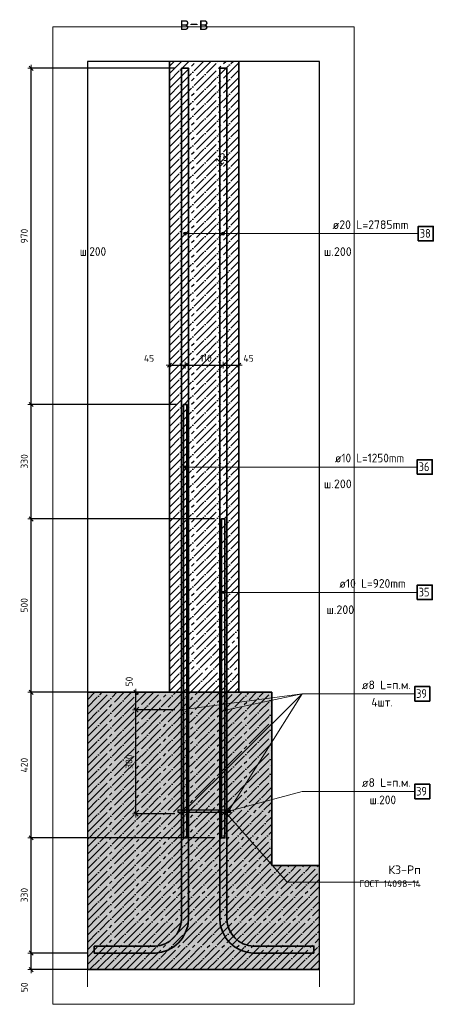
# Model space of a CAD drawing. Header units: millimetres. Extents: x -3170 to 89801, y -74170 to 82422.
# Tile 85 of 105: x 85275 to 86469, y 35640 to 38480. Entities that reach past the tile are written whole.
import ezdxf

# ---------------------------------------------------------------- set-up
doc = ezdxf.new("R2010")
doc.units = ezdxf.units.MM
doc.header["$PDMODE"] = 65
doc.linetypes.add('______11', pattern=[50, 40, -5, 0, -5])
doc.linetypes.add('______5', pattern=[110, 80, -10, 10, -10])
for name, color, linetype, lineweight in [('Standard', 7, 'Continuous', 25), ('Арм.стержн. Выпуски', 180, 'Continuous', 35), ('Арматурный каркас 01', 4, 'Continuous', 35), ('Размерная линия_ общее', 7, 'Continuous', 13), ('Размерная линия_ общее_1', 7, 'Continuous', 13)]:
    doc.layers.add(name, color=color, linetype=linetype, lineweight=lineweight)
doc.styles.add('ARIAL', font='ARIAL.TTF')
doc.styles.add('ISOCPEUR', font='ISOCPEUR')
doc.dimstyles.new('DIMSTYLE_12', dxfattribs={"dimtxt": 20, "dimasz": 20, "dimexe": 0, "dimexo": 0, "dimgap": 10, "dimtad": 2, "dimdec": 0, "dimrnd": 5, "dimzin": 12, "dimdsep": 46, "dimtxsty": 'ISOCPEUR', "dimblk1": 'ALL_ML_STRICH', "dimblk2": 'ALL_ML_STRICH', "dimsah": 1, "dimcen": 0, "dimclrd": 7, "dimclre": 256, "dimclrt": 7, "dimadec": 0, "dimazin": 0, "dimtfac": 1, "dimtdec": 0, "dimtix": 1, "dimtmove": 2, "dimatfit": 3, "dimfxl": 0, "dimtzin": 0, "dimlwd": 0, "dimlwe": -3, "dimarcsym": 0})

# ---------------------------------------------------------------- blocks, each defined once
blk = doc.blocks.new('ALL_ML_STRICH')
at = {"color": 0, "linetype": 'ByBlock', "lineweight": -2}
for p, q in [((-1, 0), (0.5, 0)), ((-0.3, -0.3), (0.3, 0.3)), ((0, -0.5), (0, 0.5))]:
    blk.add_line(p, q, dxfattribs=at)
blk = doc.blocks.new('*D471')
at = {"layer": 'DEFPOINTS', "color": 7, "linetype": 'Continuous', "lineweight": 13, "transparency": 33554687}
for p in [(85490.2, 35788.3), (85307.9, 35740.3), (85493.9, 35740.3)]:
    blk.add_point(p, dxfattribs=at)
at = {"layer": 'Размерная линия_ общее_1', "color": 253, "linetype": 'Continuous', "lineweight": -2, "true_color": 0xa0a0a0, "transparency": 33554687}
for p, q in [((85470.2, 35788.3), (85307.9, 35788.3)), ((85473.9, 35740.3), (85307.9, 35740.3))]:
    blk.add_line(p, q, dxfattribs=at)
at = {"layer": 'Размерная линия_ общее_1', "color": 7, "linetype": 'Continuous', "lineweight": -2, "transparency": 33554687}
blk.add_line((85307.9, 35740.3), (85307.9, 35788.3), dxfattribs=at)
at = {"layer": 'Размерная линия_ общее_1', "color": 7, "linetype": 'Continuous', "lineweight": 13, "transparency": 33554687, "xscale": 20, "yscale": 20, "zscale": 20}
for p, rotation in [((85307.9, 35788.3), 90), ((85307.9, 35740.3), 270)]:
    blk.add_blockref('ALL_ML_STRICH', p, dxfattribs=dict(at, rotation=rotation))
at = {"layer": 'Размерная линия_ общее_1', "color": 7, "linetype": 'Continuous', "lineweight": 13, "transparency": 33554687, "insert": (85288.1, 35689.4), "char_height": 20, "width": 40, "attachment_point": 5, "rotation": 90, "style": 'ISOCPEUR'}
blk.add_mtext('\\A1;{50}', dxfattribs=at)
blk = doc.blocks.new('*D472')
at = {"layer": 'DEFPOINTS', "color": 7, "linetype": 'Continuous', "lineweight": 13, "transparency": 33554687}
for p in [(85857.2, 36120.3), (85307.9, 35788.3), (85490.2, 35788.3)]:
    blk.add_point(p, dxfattribs=at)
at = {"layer": 'Размерная линия_ общее_1', "color": 253, "linetype": 'Continuous', "lineweight": -2, "true_color": 0xa0a0a0, "transparency": 33554687}
for p, q in [((85837.2, 36120.3), (85307.9, 36120.3)), ((85470.2, 35788.3), (85307.9, 35788.3))]:
    blk.add_line(p, q, dxfattribs=at)
at = {"layer": 'Размерная линия_ общее_1', "color": 7, "linetype": 'Continuous', "lineweight": -2, "transparency": 33554687}
blk.add_line((85307.9, 35788.3), (85307.9, 36120.3), dxfattribs=at)
at = {"layer": 'Размерная линия_ общее_1', "color": 7, "linetype": 'Continuous', "lineweight": 13, "transparency": 33554687, "xscale": 20, "yscale": 20, "zscale": 20}
for p, rotation in [((85307.9, 36120.3), 90), ((85307.9, 35788.3), 270)]:
    blk.add_blockref('ALL_ML_STRICH', p, dxfattribs=dict(at, rotation=rotation))
at = {"layer": 'Размерная линия_ общее_1', "color": 7, "linetype": 'Continuous', "lineweight": 13, "transparency": 33554687, "insert": (85287.9, 35955.3), "char_height": 20, "width": 60, "attachment_point": 5, "rotation": 90, "style": 'ISOCPEUR'}
blk.add_mtext('\\A1;{330}', dxfattribs=at)
blk = doc.blocks.new('*D473')
at = {"layer": 'DEFPOINTS', "color": 7, "linetype": 'Continuous', "lineweight": 13, "transparency": 33554687}
for p in [(85509.9, 36540.3), (85307.9, 36120.3), (85857.2, 36120.3)]:
    blk.add_point(p, dxfattribs=at)
at = {"layer": 'Размерная линия_ общее_1', "color": 253, "linetype": 'Continuous', "lineweight": -2, "true_color": 0xa0a0a0, "transparency": 33554687}
for p, q in [((85489.9, 36540.3), (85307.9, 36540.3)), ((85837.2, 36120.3), (85307.9, 36120.3))]:
    blk.add_line(p, q, dxfattribs=at)
at = {"layer": 'Размерная линия_ общее_1', "color": 7, "linetype": 'Continuous', "lineweight": -2, "transparency": 33554687}
blk.add_line((85307.9, 36120.3), (85307.9, 36540.3), dxfattribs=at)
at = {"layer": 'Размерная линия_ общее_1', "color": 7, "linetype": 'Continuous', "lineweight": 13, "transparency": 33554687, "xscale": 20, "yscale": 20, "zscale": 20}
for p, rotation in [((85307.9, 36540.3), 90), ((85307.9, 36120.3), 270)]:
    blk.add_blockref('ALL_ML_STRICH', p, dxfattribs=dict(at, rotation=rotation))
at = {"layer": 'Размерная линия_ общее_1', "color": 7, "linetype": 'Continuous', "lineweight": 13, "transparency": 33554687, "insert": (85287.9, 36330.3), "char_height": 20, "width": 60, "attachment_point": 5, "rotation": 90, "style": 'ISOCPEUR'}
blk.add_mtext('\\A1;{420}', dxfattribs=at)
blk = doc.blocks.new('*D474')
at = {"layer": 'DEFPOINTS', "color": 7, "linetype": 'Continuous', "lineweight": 13, "transparency": 33554687}
for p in [(85857.2, 37040.3), (85307.9, 36540.3), (85509.9, 36540.3)]:
    blk.add_point(p, dxfattribs=at)
at = {"layer": 'Размерная линия_ общее_1', "color": 253, "linetype": 'Continuous', "lineweight": -2, "true_color": 0xa0a0a0, "transparency": 33554687}
for p, q in [((85837.2, 37040.3), (85307.9, 37040.3)), ((85489.9, 36540.3), (85307.9, 36540.3))]:
    blk.add_line(p, q, dxfattribs=at)
at = {"layer": 'Размерная линия_ общее_1', "color": 7, "linetype": 'Continuous', "lineweight": -2, "transparency": 33554687}
blk.add_line((85307.9, 36540.3), (85307.9, 37040.3), dxfattribs=at)
at = {"layer": 'Размерная линия_ общее_1', "color": 7, "linetype": 'Continuous', "lineweight": 13, "transparency": 33554687, "xscale": 20, "yscale": 20, "zscale": 20}
for p, rotation in [((85307.9, 37040.3), 90), ((85307.9, 36540.3), 270)]:
    blk.add_blockref('ALL_ML_STRICH', p, dxfattribs=dict(at, rotation=rotation))
at = {"layer": 'Размерная линия_ общее_1', "color": 7, "linetype": 'Continuous', "lineweight": 13, "transparency": 33554687, "insert": (85287.9, 36791.3), "char_height": 20, "width": 60, "attachment_point": 5, "rotation": 90, "style": 'ISOCPEUR'}
blk.add_mtext('\\A1;{500}', dxfattribs=at)
blk = doc.blocks.new('*D475')
at = {"layer": 'DEFPOINTS', "color": 7, "linetype": 'Continuous', "lineweight": 13, "transparency": 33554687}
for p in [(85747.2, 37370.3), (85307.9, 37040.3), (85857.2, 37040.3)]:
    blk.add_point(p, dxfattribs=at)
at = {"layer": 'Размерная линия_ общее_1', "color": 253, "linetype": 'Continuous', "lineweight": -2, "true_color": 0xa0a0a0, "transparency": 33554687}
for p, q in [((85727.2, 37370.3), (85307.9, 37370.3)), ((85837.2, 37040.3), (85307.9, 37040.3))]:
    blk.add_line(p, q, dxfattribs=at)
at = {"layer": 'Размерная линия_ общее_1', "color": 7, "linetype": 'Continuous', "lineweight": -2, "transparency": 33554687}
blk.add_line((85307.9, 37040.3), (85307.9, 37370.3), dxfattribs=at)
at = {"layer": 'Размерная линия_ общее_1', "color": 7, "linetype": 'Continuous', "lineweight": 13, "transparency": 33554687, "xscale": 20, "yscale": 20, "zscale": 20}
for p, rotation in [((85307.9, 37370.3), 90), ((85307.9, 37040.3), 270)]:
    blk.add_blockref('ALL_ML_STRICH', p, dxfattribs=dict(at, rotation=rotation))
at = {"layer": 'Размерная линия_ общее_1', "color": 7, "linetype": 'Continuous', "lineweight": 13, "transparency": 33554687, "insert": (85287.9, 37206.3), "char_height": 20, "width": 60, "attachment_point": 5, "rotation": 90, "style": 'ISOCPEUR'}
blk.add_mtext('\\A1;{330}', dxfattribs=at)
blk = doc.blocks.new('*D476')
at = {"layer": 'DEFPOINTS', "color": 7, "linetype": 'Continuous', "lineweight": 13, "transparency": 33554687}
for p in [(85742.2, 38340.3), (85307.9, 37370.3), (85747.2, 37370.3)]:
    blk.add_point(p, dxfattribs=at)
at = {"layer": 'Размерная линия_ общее_1', "color": 253, "linetype": 'Continuous', "lineweight": -2, "true_color": 0xa0a0a0, "transparency": 33554687}
for p, q in [((85722.2, 38340.3), (85307.9, 38340.3)), ((85727.2, 37370.3), (85307.9, 37370.3))]:
    blk.add_line(p, q, dxfattribs=at)
at = {"layer": 'Размерная линия_ общее_1', "color": 7, "linetype": 'Continuous', "lineweight": -2, "transparency": 33554687}
blk.add_line((85307.9, 37370.3), (85307.9, 38340.3), dxfattribs=at)
at = {"layer": 'Размерная линия_ общее_1', "color": 7, "linetype": 'Continuous', "lineweight": 13, "transparency": 33554687, "xscale": 20, "yscale": 20, "zscale": 20}
for p, rotation in [((85307.9, 38340.3), 90), ((85307.9, 37370.3), 270)]:
    blk.add_blockref('ALL_ML_STRICH', p, dxfattribs=dict(at, rotation=rotation))
at = {"layer": 'Размерная линия_ общее_1', "color": 7, "linetype": 'Continuous', "lineweight": 13, "transparency": 33554687, "insert": (85287.9, 37856.3), "char_height": 20, "width": 60, "attachment_point": 5, "rotation": 90, "style": 'ISOCPEUR'}
blk.add_mtext('\\A1;{970}', dxfattribs=at)
blk = doc.blocks.new('*D477')
at = {"layer": 'DEFPOINTS', "color": 7, "linetype": 'Continuous', "lineweight": 13, "transparency": 33554687}
for p in [(85742.2, 36489.3), (85610.4, 36189.3), (85742.2, 36189.3)]:
    blk.add_point(p, dxfattribs=at)
at = {"layer": 'Размерная линия_ общее_1', "color": 253, "linetype": 'Continuous', "lineweight": -2, "true_color": 0xa0a0a0, "transparency": 33554687}
for p, q in [((85722.2, 36489.3), (85610.4, 36489.3)), ((85722.2, 36189.3), (85610.4, 36189.3))]:
    blk.add_line(p, q, dxfattribs=at)
at = {"layer": 'Размерная линия_ общее_1', "color": 7, "linetype": 'Continuous', "lineweight": -2, "transparency": 33554687}
blk.add_line((85610.4, 36189.3), (85610.4, 36489.3), dxfattribs=at)
at = {"layer": 'Размерная линия_ общее_1', "color": 7, "linetype": 'Continuous', "lineweight": 13, "transparency": 33554687, "xscale": 20, "yscale": 20, "zscale": 20}
for p, rotation in [((85610.4, 36489.3), 90), ((85610.4, 36189.3), 270)]:
    blk.add_blockref('ALL_ML_STRICH', p, dxfattribs=dict(at, rotation=rotation))
at = {"layer": 'Размерная линия_ общее_1', "color": 7, "linetype": 'Continuous', "lineweight": 13, "transparency": 33554687, "insert": (85590.4, 36340.3), "char_height": 20, "width": 60, "attachment_point": 5, "rotation": 90, "style": 'ISOCPEUR'}
blk.add_mtext('\\A1;{300}', dxfattribs=at)
blk = doc.blocks.new('*D478')
at = {"layer": 'DEFPOINTS', "color": 7, "linetype": 'Continuous', "lineweight": 13, "transparency": 33554687}
for p in [(85592.2, 36540.3), (85610.4, 36489.3), (85742.2, 36489.3)]:
    blk.add_point(p, dxfattribs=at)
at = {"layer": 'Размерная линия_ общее_1', "color": 253, "linetype": 'Continuous', "lineweight": -2, "true_color": 0xa0a0a0, "transparency": 33554687}
for p, q in [((85572.2, 36540.3), (85610.4, 36540.3)), ((85722.2, 36489.3), (85610.4, 36489.3))]:
    blk.add_line(p, q, dxfattribs=at)
at = {"layer": 'Размерная линия_ общее_1', "color": 7, "linetype": 'Continuous', "lineweight": -2, "transparency": 33554687}
blk.add_line((85610.4, 36489.3), (85610.4, 36540.3), dxfattribs=at)
at = {"layer": 'Размерная линия_ общее_1', "color": 7, "linetype": 'Continuous', "lineweight": 13, "transparency": 33554687, "xscale": 20, "yscale": 20, "zscale": 20}
for p, rotation in [((85610.4, 36540.3), 90), ((85610.4, 36489.3), 270)]:
    blk.add_blockref('ALL_ML_STRICH', p, dxfattribs=dict(at, rotation=rotation))
at = {"layer": 'Размерная линия_ общее_1', "color": 7, "linetype": 'Continuous', "lineweight": 13, "transparency": 33554687, "insert": (85590.7, 36571.3), "char_height": 20, "width": 40, "attachment_point": 5, "rotation": 90, "style": 'ISOCPEUR'}
blk.add_mtext('\\A1;{50}', dxfattribs=at)
blk = doc.blocks.new('*D480')
at = {"layer": 'DEFPOINTS', "color": 7, "linetype": 'Continuous', "lineweight": 13, "transparency": 33554687}
for p in [(85707.2, 37483.9), (85707.2, 37477.1), (85752.2, 37466.2)]:
    blk.add_point(p, dxfattribs=at)
at = {"layer": 'Размерная линия_ общее_1', "color": 253, "linetype": 'Continuous', "lineweight": -2, "true_color": 0xa0a0a0, "transparency": 33554687}
for p, q in [((85707.2, 37483.9), (85707.2, 37483.9)), ((85752.2, 37483.9), (85752.2, 37483.9))]:
    blk.add_line(p, q, dxfattribs=at)
at = {"layer": 'Размерная линия_ общее_1', "color": 7, "linetype": 'Continuous', "lineweight": -2, "transparency": 33554687}
blk.add_line((85707.2, 37483.9), (85752.2, 37483.9), dxfattribs=at)
at = {"layer": 'Размерная линия_ общее_1', "color": 7, "linetype": 'Continuous', "lineweight": 13, "transparency": 33554687, "xscale": 20, "yscale": 20, "zscale": 20, "rotation": 180}
blk.add_blockref('ALL_ML_STRICH', (85707.2, 37483.9), dxfattribs=at)
at = {"layer": 'Размерная линия_ общее_1', "color": 7, "linetype": 'Continuous', "lineweight": 13, "transparency": 33554687, "xscale": 20, "yscale": 20, "zscale": 20}
blk.add_blockref('ALL_ML_STRICH', (85752.2, 37483.9), dxfattribs=at)
at = {"layer": 'Размерная линия_ общее_1', "color": 7, "linetype": 'Continuous', "lineweight": 13, "transparency": 33554687, "insert": (85648.1, 37503.6), "char_height": 20, "width": 40, "attachment_point": 5, "style": 'ISOCPEUR'}
blk.add_mtext('\\A1;{45}', dxfattribs=at)
blk = doc.blocks.new('*D481')
at = {"layer": 'DEFPOINTS', "color": 7, "linetype": 'Continuous', "lineweight": 13, "transparency": 33554687}
for p in [(85752.2, 37483.9), (85752.2, 37466.2), (85862.2, 37467.6)]:
    blk.add_point(p, dxfattribs=at)
at = {"layer": 'Размерная линия_ общее_1', "color": 253, "linetype": 'Continuous', "lineweight": -2, "true_color": 0xa0a0a0, "transparency": 33554687}
for p, q in [((85752.2, 37483.9), (85752.2, 37483.9)), ((85862.2, 37483.9), (85862.2, 37483.9))]:
    blk.add_line(p, q, dxfattribs=at)
at = {"layer": 'Размерная линия_ общее_1', "color": 7, "linetype": 'Continuous', "lineweight": -2, "transparency": 33554687}
blk.add_line((85752.2, 37483.9), (85862.2, 37483.9), dxfattribs=at)
at = {"layer": 'Размерная линия_ общее_1', "color": 7, "linetype": 'Continuous', "lineweight": 13, "transparency": 33554687, "xscale": 20, "yscale": 20, "zscale": 20, "rotation": 180}
blk.add_blockref('ALL_ML_STRICH', (85752.2, 37483.9), dxfattribs=at)
at = {"layer": 'Размерная линия_ общее_1', "color": 7, "linetype": 'Continuous', "lineweight": 13, "transparency": 33554687, "xscale": 20, "yscale": 20, "zscale": 20}
blk.add_blockref('ALL_ML_STRICH', (85862.2, 37483.9), dxfattribs=at)
at = {"layer": 'Размерная линия_ общее_1', "color": 7, "linetype": 'Continuous', "lineweight": 13, "transparency": 33554687, "insert": (85812.2, 37503.9), "char_height": 20, "width": 60, "attachment_point": 5, "style": 'ISOCPEUR'}
blk.add_mtext('\\A1;{110}', dxfattribs=at)
blk = doc.blocks.new('*D482')
at = {"layer": 'DEFPOINTS', "color": 7, "linetype": 'Continuous', "lineweight": 13, "transparency": 33554687}
for p in [(85862.2, 37483.9), (85862.2, 37467.6), (85907.2, 37475.7)]:
    blk.add_point(p, dxfattribs=at)
at = {"layer": 'Размерная линия_ общее_1', "color": 253, "linetype": 'Continuous', "lineweight": -2, "true_color": 0xa0a0a0, "transparency": 33554687}
for p, q in [((85862.2, 37483.9), (85862.2, 37483.9)), ((85907.2, 37483.9), (85907.2, 37483.9))]:
    blk.add_line(p, q, dxfattribs=at)
at = {"layer": 'Размерная линия_ общее_1', "color": 7, "linetype": 'Continuous', "lineweight": -2, "transparency": 33554687}
blk.add_line((85862.2, 37483.9), (85907.2, 37483.9), dxfattribs=at)
at = {"layer": 'Размерная линия_ общее_1', "color": 7, "linetype": 'Continuous', "lineweight": 13, "transparency": 33554687, "xscale": 20, "yscale": 20, "zscale": 20, "rotation": 180}
blk.add_blockref('ALL_ML_STRICH', (85862.2, 37483.9), dxfattribs=at)
at = {"layer": 'Размерная линия_ общее_1', "color": 7, "linetype": 'Continuous', "lineweight": 13, "transparency": 33554687, "xscale": 20, "yscale": 20, "zscale": 20}
blk.add_blockref('ALL_ML_STRICH', (85907.2, 37483.9), dxfattribs=at)
at = {"layer": 'Размерная линия_ общее_1', "color": 7, "linetype": 'Continuous', "lineweight": 13, "transparency": 33554687, "insert": (85935.1, 37503.6), "char_height": 20, "width": 40, "attachment_point": 5, "style": 'ISOCPEUR'}
blk.add_mtext('\\A1;{45}', dxfattribs=at)
blk = doc.blocks.new('ЭЛЕМЕНТ_УЗОРА_13')
at = {"layer": 'Арматурный каркас 01', "linetype": 'Continuous', "lineweight": 13, "transparency": 33554687}
for points in [[(85877.5, 36194.5), (85876.1, 36199.4), (85875.4, 36198.1)], [(85877.5, 36194.5), (85875.4, 36198.1), (85876.1, 36195.2)], [(85876.1, 36195.2), (85875.4, 36198.1), (85875.4, 36196.6)], [(85879, 36194.4), (85877.5, 36200.2), (85876.1, 36199.4)], [(85879, 36194.4), (85876.1, 36199.4), (85877.5, 36194.5)], [(85880.4, 36195.2), (85879, 36200.2), (85877.5, 36200.2)], [(85880.4, 36195.2), (85877.5, 36200.2), (85879, 36194.4)], [(85881.1, 36196.6), (85880.4, 36199.5), (85879, 36200.2)], [(85881.1, 36196.6), (85879, 36200.2), (85880.4, 36195.2)], [(85880.4, 36199.5), (85881.1, 36196.6), (85881.1, 36198.1)]]:
    blk.add_hatch(color=7, dxfattribs=at).paths.add_polyline_path(points)
at = {"layer": 'Арматурный каркас 01', "color": 7, "linetype": 'Continuous', "lineweight": 13, "transparency": 33554687}
for p, q in [((86089.8, 36254.2), (85878.2, 36197.3)), ((85875.4, 36196.6), (85875.4, 36196.6)), ((85877.5, 36200.2), (85877.5, 36200.2)), ((85879, 36194.4), (85879, 36194.4)), ((85881.1, 36198.1), (85881.1, 36198.1))]:
    blk.add_line(p, q, dxfattribs=at)
blk.add_circle((85878.2, 36197.3), 3, dxfattribs=at)
blk = doc.blocks.new('ЭЛЕМЕНТ_УЗОРА_14')
at = {"layer": 'Арм.стержн. Выпуски', "linetype": 'Continuous', "lineweight": 13, "transparency": 33554687}
for points in [[(85748.4, 37861.1), (85748.4, 37865.6), (85747.7, 37863.4)], [(85750, 37859.5), (85750, 37867.2), (85748.4, 37865.6)], [(85750, 37859.5), (85748.4, 37865.6), (85748.4, 37861.1)], [(85752.2, 37858.9), (85752.2, 37867.9), (85750, 37867.2)], [(85752.2, 37858.9), (85750, 37867.2), (85750, 37859.5)], [(85754.5, 37859.5), (85754.5, 37867.2), (85752.2, 37867.9)], [(85754.5, 37859.5), (85752.2, 37867.9), (85752.2, 37858.9)], [(85756.1, 37861.1), (85756.1, 37865.6), (85754.5, 37867.2)], [(85756.1, 37861.1), (85754.5, 37867.2), (85754.5, 37859.5)], [(85756.1, 37865.6), (85756.1, 37861.1), (85756.7, 37863.4)]]:
    blk.add_hatch(color=7, dxfattribs=at).paths.add_polyline_path(points)
at = {"layer": 'Арм.стержн. Выпуски', "color": 7, "linetype": 'Continuous', "lineweight": 13, "transparency": 33554687}
for p, q in [((85747.7, 37863.4), (85747.7, 37863.4)), ((85752.2, 37867.9), (85752.2, 37867.9)), ((85910.2, 37863.4), (85752.2, 37863.4)), ((85752.2, 37858.9), (85752.2, 37858.9)), ((85756.7, 37863.4), (85756.7, 37863.4))]:
    blk.add_line(p, q, dxfattribs=at)
blk.add_circle((85752.2, 37863.4), 4.5, dxfattribs=at)

msp = doc.modelspace()

# ---------------------------------------------------------------- hatches: boundary and pattern name
at = {"layer": 'Арм.стержн. Выпуски', "linetype": 'Continuous', "lineweight": 13, "transparency": 33554687}
for points in [[(85858.4, 37861.1), (85858.4, 37865.6), (85857.7, 37863.4)], [(85860, 37859.5), (85860, 37867.2), (85858.4, 37865.6)], [(85860, 37859.5), (85858.4, 37865.6), (85858.4, 37861.1)], [(85862.2, 37858.9), (85862.2, 37867.9), (85860, 37867.2)], [(85862.2, 37858.9), (85860, 37867.2), (85860, 37859.5)], [(85864.5, 37859.5), (85864.5, 37867.2), (85862.2, 37867.9)], [(85864.5, 37859.5), (85862.2, 37867.9), (85862.2, 37858.9)], [(85866.1, 37861.1), (85866.1, 37865.6), (85864.5, 37867.2)], [(85866.1, 37861.1), (85864.5, 37867.2), (85864.5, 37859.5)], [(85866.1, 37865.6), (85866.1, 37861.1), (85866.7, 37863.4)], [(85749, 37188.4), (85749, 37192.1), (85748.5, 37190.2)], [(85750.4, 37187), (85750.4, 37193.5), (85749, 37192.1)], [(85750.4, 37187), (85749, 37192.1), (85749, 37188.4)], [(85752.2, 37186.5), (85752.2, 37194), (85750.4, 37193.5)], [(85752.2, 37186.5), (85750.4, 37193.5), (85750.4, 37187)], [(85754.1, 37187), (85754.1, 37193.5), (85752.2, 37194)], [(85754.1, 37187), (85752.2, 37194), (85752.2, 37186.5)], [(85755.5, 37188.4), (85755.5, 37192.1), (85754.1, 37193.5)], [(85755.5, 37188.4), (85754.1, 37193.5), (85754.1, 37187)], [(85755.5, 37192.1), (85755.5, 37188.4), (85756, 37190.2)], [(85859, 36826.7), (85859, 36830.4), (85858.5, 36828.6)], [(85860.4, 36825.3), (85860.4, 36831.8), (85859, 36830.4)], [(85860.4, 36825.3), (85859, 36830.4), (85859, 36826.7)], [(85862.2, 36824.8), (85862.2, 36832.3), (85860.4, 36831.8)], [(85862.2, 36824.8), (85860.4, 36831.8), (85860.4, 36825.3)], [(85864.1, 36825.3), (85864.1, 36831.8), (85862.2, 36832.3)], [(85864.1, 36825.3), (85862.2, 36832.3), (85862.2, 36824.8)], [(85865.5, 36826.7), (85865.5, 36830.4), (85864.1, 36831.8)], [(85865.5, 36826.7), (85864.1, 36831.8), (85864.1, 36825.3)], [(85865.5, 36830.4), (85865.5, 36826.7), (85866, 36828.6)]]:
    msp.add_hatch(color=7, dxfattribs=at).paths.add_polyline_path(points)
at = {"layer": 'Арматурный каркас 01', "linetype": 'Continuous', "lineweight": 50, "transparency": 33554687}
for points in [[(85746.2, 36489.3), (85745.9, 36490.9), (85745.1, 36492.2), (85743.8, 36493), (85742.2, 36493.3), (85740.7, 36493), (85739.4, 36492.2), (85738.6, 36490.9), (85738.2, 36489.3), (85738.6, 36487.8), (85739.4, 36486.5), (85740.7, 36485.6), (85742.2, 36485.3), (85743.8, 36485.6), (85745.1, 36486.5), (85745.9, 36487.8)], [(85876.2, 36489.3), (85875.9, 36490.9), (85875.1, 36492.2), (85873.8, 36493), (85872.2, 36493.3), (85870.7, 36493), (85869.4, 36492.2), (85868.6, 36490.9), (85868.2, 36489.3), (85868.6, 36487.8), (85869.4, 36486.5), (85870.7, 36485.6), (85872.2, 36485.3), (85873.8, 36485.6), (85875.1, 36486.5), (85875.9, 36487.8)], [(85746.2, 36189.3), (85745.9, 36190.9), (85745.1, 36192.2), (85743.8, 36193), (85742.2, 36193.3), (85740.7, 36193), (85739.4, 36192.2), (85738.6, 36190.9), (85738.2, 36189.3), (85738.6, 36187.8), (85739.4, 36186.5), (85740.7, 36185.6), (85742.2, 36185.3), (85743.8, 36185.6), (85745.1, 36186.5), (85745.9, 36187.8)], [(85876.2, 36189.3), (85875.9, 36190.9), (85875.1, 36192.2), (85873.8, 36193), (85872.2, 36193.3), (85870.7, 36193), (85869.4, 36192.2), (85868.6, 36190.9), (85868.2, 36189.3), (85868.6, 36187.8), (85869.4, 36186.5), (85870.7, 36185.6), (85872.2, 36185.3), (85873.8, 36185.6), (85875.1, 36186.5), (85875.9, 36187.8)]]:
    msp.add_hatch(color=40, dxfattribs=at).paths.add_polyline_path(points)
at = {"layer": 'Размерная линия_ общее', "linetype": 'Continuous', "lineweight": -3, "transparency": 33554687}
msp.add_hatch(color=9, dxfattribs=at).paths.add_polyline_path([(86002.2, 36040.3), (86002.2, 36540.3), (85470.4, 36540.3), (85470.4, 35740.3), (86140.4, 35740.3), (86140.4, 36040.3)])

# ---------------------------------------------------------------- linework, layer by layer
at = {"color": 7, "linetype": 'Continuous', "lineweight": 13, "transparency": 33554687}
msp.add_line((85657.2, 38360.3), (85957.2, 38360.3), dxfattribs=at)
at = {"color": 7, "linetype": '______11', "lineweight": -3, "transparency": 33554687}
for p, q in [((85707.2, 38177.1), (85890.5, 38360.3)), ((85707.2, 38219.5), (85848.1, 38360.3)), ((85707.2, 38262), (85805.6, 38360.3)), ((85707.2, 38304.4), (85763.2, 38360.3)), ((85707.2, 38346.8), (85720.8, 38360.3)), ((85707.2, 38134.7), (85907.2, 38334.7)), ((85707.2, 38092.2), (85907.2, 38292.2)), ((85707.2, 38049.8), (85907.2, 38249.8)), ((85707.2, 38007.4), (85907.2, 38207.4)), ((85707.2, 37965), (85907.2, 38165)), ((85707.2, 37922.5), (85907.2, 38122.5)), ((85707.2, 37880.1), (85907.2, 38080.1)), ((85707.2, 37837.7), (85907.2, 38037.7)), ((85707.2, 37795.3), (85907.2, 37995.3)), ((85707.2, 37752.8), (85907.2, 37952.8)), ((85707.2, 37710.4), (85907.2, 37910.4)), ((85707.2, 37668), (85907.2, 37868)), ((85707.2, 37625.6), (85907.2, 37825.6)), ((85707.2, 37583.1), (85907.2, 37783.1)), ((85707.2, 37540.7), (85907.2, 37740.7)), ((85707.2, 37498.3), (85907.2, 37698.3)), ((85707.2, 37455.9), (85907.2, 37655.9)), ((85707.2, 37413.4), (85907.2, 37613.4)), ((85707.2, 37371), (85907.2, 37571)), ((85707.2, 37328.6), (85907.2, 37528.6)), ((85707.2, 37286.1), (85907.2, 37486.1)), ((85707.2, 37243.7), (85907.2, 37443.7)), ((85707.2, 37201.3), (85907.2, 37401.3)), ((85707.2, 37158.9), (85907.2, 37358.9)), ((85707.2, 37116.4), (85907.2, 37316.4)), ((85707.2, 37074), (85907.2, 37274)), ((85707.2, 37031.6), (85907.2, 37231.6)), ((85707.2, 36989.2), (85907.2, 37189.2)), ((85707.2, 36946.7), (85907.2, 37146.7)), ((85707.2, 36904.3), (85907.2, 37104.3)), ((85707.2, 36861.9), (85907.2, 37061.9)), ((85707.2, 36819.5), (85907.2, 37019.5)), ((85707.2, 36777), (85907.2, 36977)), ((85707.2, 36734.6), (85907.2, 36934.6)), ((85707.2, 36692.2), (85907.2, 36892.2)), ((85707.2, 36649.7), (85907.2, 36849.7)), ((85707.2, 36607.3), (85907.2, 36807.3)), ((85707.2, 36564.9), (85907.2, 36764.9)), ((85725.1, 36540.3), (85907.2, 36722.5)), ((85767.5, 36540.3), (85907.2, 36680)), ((85810, 36540.3), (85907.2, 36637.6)), ((85852.4, 36540.3), (85907.2, 36595.2)), ((85894.8, 36540.3), (85907.2, 36552.8))]:
    msp.add_line(p, q, dxfattribs=at)
at = {"color": 7, "linetype": '______5', "lineweight": -3, "transparency": 33554687}
for p, q in [((85707.2, 38198.3), (85869.3, 38360.3)), ((85707.2, 38240.7), (85826.9, 38360.3)), ((85707.2, 38283.2), (85784.4, 38360.3)), ((85707.2, 38325.6), (85742, 38360.3)), ((85707.2, 38155.9), (85907.2, 38355.9)), ((85707.2, 38113.5), (85907.2, 38313.5)), ((85707.2, 38071), (85907.2, 38271)), ((85707.2, 38028.6), (85907.2, 38228.6)), ((85707.2, 37986.2), (85907.2, 38186.2)), ((85707.2, 37943.8), (85907.2, 38143.8)), ((85707.2, 37901.3), (85907.2, 38101.3)), ((85707.2, 37858.9), (85907.2, 38058.9)), ((85707.2, 37816.5), (85907.2, 38016.5)), ((85707.2, 37774), (85907.2, 37974)), ((85707.2, 37731.6), (85907.2, 37931.6)), ((85707.2, 37689.2), (85907.2, 37889.2)), ((85707.2, 37646.8), (85907.2, 37846.8)), ((85707.2, 37604.3), (85907.2, 37804.3)), ((85707.2, 37561.9), (85907.2, 37761.9)), ((85707.2, 37519.5), (85907.2, 37719.5)), ((85707.2, 37477.1), (85907.2, 37677.1)), ((85707.2, 37434.6), (85907.2, 37634.6)), ((85707.2, 37392.2), (85907.2, 37592.2)), ((85707.2, 37349.8), (85907.2, 37549.8)), ((85707.2, 37307.4), (85907.2, 37507.4)), ((85707.2, 37264.9), (85907.2, 37464.9)), ((85707.2, 37222.5), (85907.2, 37422.5)), ((85707.2, 37180.1), (85907.2, 37380.1)), ((85707.2, 37137.7), (85907.2, 37337.7)), ((85707.2, 37095.2), (85907.2, 37295.2)), ((85707.2, 37052.8), (85907.2, 37252.8)), ((85707.2, 37010.4), (85907.2, 37210.4)), ((85707.2, 36967.9), (85907.2, 37167.9)), ((85707.2, 36925.5), (85907.2, 37125.5)), ((85707.2, 36883.1), (85907.2, 37083.1)), ((85707.2, 36840.7), (85907.2, 37040.7)), ((85707.2, 36798.2), (85907.2, 36998.2)), ((85707.2, 36755.8), (85907.2, 36955.8)), ((85707.2, 36713.4), (85907.2, 36913.4)), ((85707.2, 36671), (85907.2, 36871)), ((85707.2, 36628.5), (85907.2, 36828.5)), ((85707.2, 36586.1), (85907.2, 36786.1)), ((85707.2, 36543.7), (85907.2, 36743.7)), ((85746.3, 36540.3), (85907.2, 36701.3)), ((85788.8, 36540.3), (85907.2, 36658.8)), ((85831.2, 36540.3), (85907.2, 36616.4)), ((85873.6, 36540.3), (85907.2, 36574))]:
    msp.add_line(p, q, dxfattribs=at)
at = {"color": 7, "linetype": 'Continuous', "lineweight": 35, "transparency": 33554687}
for p, q in [((85707.2, 38360.3), (85707.2, 36540.3)), ((85907.2, 36540.3), (85907.2, 38360.3)), ((85707.2, 36540.3), (85907.2, 36540.3))]:
    msp.add_line(p, q, dxfattribs=at)
at = {"layer": 'Standard', "color": 52, "linetype": 'Continuous', "lineweight": -3, "transparency": 33554687}
for p, q in [((85470.4, 38360.3), (85470.4, 35740.3)), ((86140.4, 38360.3), (85470.4, 38360.3)), ((85470.4, 38360.3), (85470.4, 35740.3)), ((86140.4, 38360.3), (85470.4, 38360.3)), ((86140.4, 35740.3), (86140.4, 38360.3)), ((86140.4, 35740.3), (86140.4, 38360.3)), ((85470.4, 35740.3), (86140.4, 35740.3)), ((85470.4, 35740.3), (86140.4, 35740.3))]:
    msp.add_line(p, q, dxfattribs=at)
at = {"layer": 'Standard', "color": 7, "linetype": 'Continuous', "lineweight": 13, "transparency": 33554687}
for points in [[(85370.4, 35640.3), (86240.4, 35640.3), (86240.4, 38460.3), (85370.4, 38460.3), (85370.4, 35640.3)], [(85872.2, 36189.3), (86046.3, 35992.6), (86426.3, 35992.6)]]:
    msp.add_lwpolyline(points, dxfattribs=at)
at = {"layer": 'Арм.стержн. Выпуски', "color": 7, "linetype": 'Continuous', "lineweight": 13, "transparency": 33554687}
for p, q in [((85857.7, 37863.4), (85857.7, 37863.4)), ((85862.2, 37867.9), (85862.2, 37867.9)), ((85910.2, 37863.4), (85862.2, 37863.4)), ((85862.2, 37858.9), (85862.2, 37858.9)), ((85866.7, 37863.4), (85866.7, 37863.4)), ((85910.2, 37863.4), (86425.2, 37863.4)), ((85748.5, 37190.2), (85748.5, 37190.2)), ((85752.2, 37194), (85752.2, 37194)), ((85927.2, 37190.2), (85752.2, 37190.2)), ((85752.2, 37186.5), (85752.2, 37186.5)), ((85756, 37190.2), (85756, 37190.2)), ((85927.2, 37190.2), (86422.2, 37190.2)), ((85858.5, 36828.6), (85858.5, 36828.6)), ((85862.2, 36832.3), (85862.2, 36832.3)), ((85952.2, 36828.6), (85862.2, 36828.6)), ((85862.2, 36824.8), (85862.2, 36824.8)), ((85866, 36828.6), (85866, 36828.6)), ((85952.2, 36828.6), (86422.2, 36828.6))]:
    msp.add_line(p, q, dxfattribs=at)
at = {"layer": 'Арм.стержн. Выпуски', "color": 33, "linetype": 'Continuous', "lineweight": 35, "true_color": 0xf0a546, "transparency": 33554687}
for points in [[(85490.2, 35808.3), (85665.5, 35808.3), (85679.8, 35810.3), (85694.4, 35815.2), (85707.9, 35822.7), (85718.8, 35831.8), (85727.9, 35842.7), (85735.4, 35856.1), (85740.3, 35870.8), (85742.2, 35885.1), (85742.2, 38340.3), (85762.2, 38340.3), (85762.2, 35883.7), (85759.8, 35866.2), (85753.8, 35848.1), (85744.5, 35831.3), (85733, 35817.6), (85719.2, 35806.1), (85702.5, 35796.8), (85684.4, 35790.8), (85666.9, 35788.3), (85490.2, 35788.3), (85490.2, 35808.3)], [(86124.2, 35788.3), (85947.6, 35788.3), (85930.1, 35790.8), (85912, 35796.8), (85895.2, 35806.1), (85881.5, 35817.6), (85870, 35831.3), (85860.7, 35848.1), (85854.7, 35866.2), (85852.2, 35883.7), (85852.2, 38340.3), (85872.2, 38340.3), (85872.2, 35885.1), (85874.2, 35870.8), (85879.1, 35856.1), (85886.6, 35842.7), (85895.7, 35831.8), (85906.6, 35822.7), (85920.1, 35815.2), (85934.7, 35810.3), (85949, 35808.3), (86124.2, 35808.3), (86124.2, 35788.3)]]:
    msp.add_lwpolyline(points, dxfattribs=at)
at = {"layer": 'Арм.стержн. Выпуски', "color": 7, "linetype": 'Continuous', "lineweight": 35, "transparency": 33554687}
for points in [[(86425.2, 37842.5), (86468.6, 37842.5), (86468.6, 37884.2), (86425.2, 37884.2), (86425.2, 37842.5)], [(86422.2, 37169.4), (86465.5, 37169.4), (86465.5, 37211.1), (86422.2, 37211.1), (86422.2, 37169.4)], [(86422.2, 36807.7), (86465.5, 36807.7), (86465.5, 36849.4), (86422.2, 36849.4), (86422.2, 36807.7)]]:
    msp.add_lwpolyline(points, dxfattribs=at)
at = {"layer": 'Арм.стержн. Выпуски', "color": 4, "linetype": 'Continuous', "lineweight": 35, "transparency": 33554687}
for points in [[(85747.2, 36120.3), (85747.2, 37370.3), (85757.2, 37370.3), (85757.2, 36120.3), (85747.2, 36120.3)], [(85857.2, 36120.3), (85857.2, 37040.3), (85867.2, 37040.3), (85867.2, 36120.3), (85857.2, 36120.3)]]:
    msp.add_lwpolyline(points, dxfattribs=at)
at = {"layer": 'Арм.стержн. Выпуски', "color": 7, "linetype": 'Continuous', "lineweight": 13, "transparency": 33554687}
for centre, radius in [((85862.2, 37863.4), 4.5), ((85752.2, 37190.2), 3.75), ((85862.2, 36828.6), 3.75)]:
    msp.add_circle(centre, radius, dxfattribs=at)
at = {"layer": 'Арматурный каркас 01', "color": 7, "linetype": 'Continuous', "lineweight": 13, "transparency": 33554687}
for p, q in [((86089.8, 36535.9), (85742.2, 36489.3)), ((86089.8, 36535.9), (85742.2, 36189.3)), ((86089.8, 36535.9), (85872.2, 36489.3)), ((86089.8, 36535.9), (85872.2, 36189.3)), ((86089.8, 36535.9), (86414.8, 36535.9)), ((86089.8, 36254.2), (86414.8, 36254.2))]:
    msp.add_line(p, q, dxfattribs=at)
at = {"layer": 'Арматурный каркас 01', "color": 7, "linetype": 'Continuous', "lineweight": 35, "transparency": 33554687}
for points in [[(86414.8, 36515), (86458.1, 36515), (86458.1, 36556.7), (86414.8, 36556.7), (86414.8, 36515)], [(86414.8, 36233.4), (86458.1, 36233.4), (86458.1, 36275), (86414.8, 36275), (86414.8, 36233.4)]]:
    msp.add_lwpolyline(points, dxfattribs=at)
at = {"layer": 'Арматурный каркас 01', "color": 40, "linetype": 'Continuous', "lineweight": 25, "transparency": 33554687}
msp.add_lwpolyline([(85882.2, 36193.3), (85732.2, 36193.3), (85732.2, 36201.3), (85882.2, 36201.3), (85882.2, 36193.3)], dxfattribs=at)
at = {"layer": 'Размерная линия_ общее', "color": 7, "linetype": 'Continuous', "lineweight": 13, "transparency": 33554687}
for p, q in [((85470.4, 35690.3), (85470.4, 36590.3)), ((86140.4, 36090.3), (86140.4, 35690.3))]:
    msp.add_line(p, q, dxfattribs=at)
at = {"layer": 'Размерная линия_ общее', "color": 7, "linetype": '______11', "lineweight": -3, "transparency": 33554687}
for p, q in [((85470.4, 36031), (85979.7, 36540.3)), ((85470.4, 36073.4), (85937.3, 36540.3)), ((85470.4, 36115.9), (85894.8, 36540.3)), ((85470.4, 36158.3), (85852.4, 36540.3)), ((85470.4, 36200.7), (85810, 36540.3)), ((85470.4, 36243.1), (85767.5, 36540.3)), ((85470.4, 36285.6), (85725.1, 36540.3)), ((85470.4, 36328), (85682.7, 36540.3)), ((85470.4, 36370.4), (85640.3, 36540.3)), ((85470.4, 36412.9), (85597.8, 36540.3)), ((85470.4, 36455.3), (85555.4, 36540.3)), ((85470.4, 36497.7), (85513, 36540.3)), ((85470.4, 36540.1), (85470.6, 36540.3)), ((85470.4, 35988.6), (86002.2, 36520.5)), ((85470.4, 35946.2), (86002.2, 36478.1)), ((85470.4, 35903.7), (86002.2, 36435.6)), ((85470.4, 35861.3), (86002.2, 36393.2)), ((85470.4, 35818.9), (86002.2, 36350.8)), ((85470.4, 35776.5), (86002.2, 36308.4)), ((85476.7, 35740.3), (86002.2, 36265.9)), ((85519.1, 35740.3), (86002.2, 36223.5)), ((85561.5, 35740.3), (86002.2, 36181.1)), ((85603.9, 35740.3), (86002.2, 36138.6)), ((85646.4, 35740.3), (86002.2, 36096.2)), ((85688.8, 35740.3), (86002.2, 36053.8)), ((85731.2, 35740.3), (86031.2, 36040.3)), ((85773.7, 35740.3), (86073.7, 36040.3)), ((85816.1, 35740.3), (86116.1, 36040.3)), ((85858.5, 35740.3), (86140.4, 36022.2)), ((85900.9, 35740.3), (86140.4, 35979.8)), ((85943.4, 35740.3), (86140.4, 35937.3)), ((85985.8, 35740.3), (86140.4, 35894.9)), ((86028.2, 35740.3), (86140.4, 35852.5)), ((86070.6, 35740.3), (86140.4, 35810.1)), ((86113.1, 35740.3), (86140.4, 35767.6))]:
    msp.add_line(p, q, dxfattribs=at)
at = {"layer": 'Размерная линия_ общее', "color": 7, "linetype": '______5', "lineweight": -3, "transparency": 33554687}
for p, q in [((85470.4, 36009.8), (86000.9, 36540.3)), ((85470.4, 36052.2), (85958.5, 36540.3)), ((85470.4, 36094.7), (85916, 36540.3)), ((85470.4, 36137.1), (85873.6, 36540.3)), ((85470.4, 36179.5), (85831.2, 36540.3)), ((85470.4, 36221.9), (85788.8, 36540.3)), ((85470.4, 36264.4), (85746.3, 36540.3)), ((85470.4, 36306.8), (85703.9, 36540.3)), ((85470.4, 36349.2), (85661.5, 36540.3)), ((85470.4, 36391.6), (85619.1, 36540.3)), ((85470.4, 36434.1), (85576.6, 36540.3)), ((85470.4, 36476.5), (85534.2, 36540.3)), ((85470.4, 36518.9), (85491.8, 36540.3)), ((85470.4, 35967.4), (86002.2, 36499.3)), ((85470.4, 35924.9), (86002.2, 36456.8)), ((85470.4, 35882.5), (86002.2, 36414.4)), ((85470.4, 35840.1), (86002.2, 36372)), ((85470.4, 35797.7), (86002.2, 36329.6)), ((85470.4, 35755.2), (86002.2, 36287.1)), ((85497.9, 35740.3), (86002.2, 36244.7)), ((85540.3, 35740.3), (86002.2, 36202.3)), ((85582.7, 35740.3), (86002.2, 36159.9)), ((85625.2, 35740.3), (86002.2, 36117.4)), ((85667.6, 35740.3), (86002.2, 36075)), ((85710, 35740.3), (86010, 36040.3)), ((85752.4, 35740.3), (86052.4, 36040.3)), ((85794.9, 35740.3), (86094.9, 36040.3)), ((85837.3, 35740.3), (86137.3, 36040.3)), ((85879.7, 35740.3), (86140.4, 36001)), ((85922.1, 35740.3), (86140.4, 35958.6)), ((85964.6, 35740.3), (86140.4, 35916.1)), ((86007, 35740.3), (86140.4, 35873.7)), ((86049.4, 35740.3), (86140.4, 35831.3)), ((86091.8, 35740.3), (86140.4, 35788.8)), ((86134.3, 35740.3), (86140.4, 35746.4))]:
    msp.add_line(p, q, dxfattribs=at)
at = {"layer": 'Размерная линия_ общее', "color": 7, "linetype": 'Continuous', "lineweight": 35, "transparency": 33554687}
for p, q in [((85707.2, 36540.3), (85470.4, 36540.3)), ((85907.2, 36540.3), (85707.2, 36540.3)), ((86002.2, 36540.3), (85907.2, 36540.3)), ((86002.2, 36040.3), (86002.2, 36540.3)), ((86140.4, 36040.3), (86002.2, 36040.3)), ((85470.4, 35740.3), (86140.4, 35740.3))]:
    msp.add_line(p, q, dxfattribs=at)

# ---------------------------------------------------------------- block references
at = {"layer": 'Арм.стержн. Выпуски', "color": 7, "linetype": 'Continuous', "lineweight": 13, "transparency": 33554687}
msp.add_blockref('ЭЛЕМЕНТ_УЗОРА_14', (0, 0), dxfattribs=at)
at = {"layer": 'Арматурный каркас 01', "color": 7, "linetype": 'Continuous', "lineweight": 13, "transparency": 33554687}
msp.add_blockref('ЭЛЕМЕНТ_УЗОРА_13', (0, 0), dxfattribs=at)

# ---------------------------------------------------------------- texts
at = {"layer": 'Standard', "color": 7, "linetype": 'Continuous', "lineweight": 13, "transparency": 33554687, "insert": (85736.2, 38470.8), "char_height": 40, "width": 102.261, "attachment_point": 4, "style": 'ISOCPEUR'}
msp.add_mtext('\\A1;{\\fISOCPEUR|i0|b0;\\H40.000000;\\W1.000000;\\C7;в-в}\\P', dxfattribs=at)
at = {"layer": 'Standard', "color": 7, "linetype": 'Continuous', "lineweight": 13, "transparency": 33554687, "insert": (85857.5, 38077.5), "char_height": 25, "width": 51.079, "attachment_point": 5, "rotation": 45, "style": 'ARIAL'}
msp.add_mtext('\\W0.95;13', dxfattribs=at)
at = {"layer": 'Standard', "color": 7, "linetype": 'Continuous', "lineweight": 25, "transparency": 33554687, "char_height": 25, "width": 94.286, "attachment_point": 6, "style": 'ISOCPEUR'}
for insert in [(86233.1, 37811.5), (86233.1, 37141.5), (86240.2, 36778.6)]:
    msp.add_mtext('\\A1;{\\fISOCPEUR|i0|b0;\\H25.000000;\\W1.000000;\\C7;ш.200}\\P', dxfattribs=dict(at, insert=insert))
at = {"layer": 'Standard', "color": 7, "linetype": 'Continuous', "lineweight": 13, "transparency": 33554687, "insert": (86432.4, 36040.9), "char_height": 25, "width": 222.314, "attachment_point": 3, "line_spacing_factor": 1.024096, "style": 'ARIAL'}
msp.add_mtext('\\A1;{\\fISOCPEUR|i0|b0;\\H25.000000;\\W1.000000;\\C7;К3-Рп}\\P{\\fISOCPEUR|i0|b0;\\H20.000000;\\W1.000000;\\C7;ГОСТ 14098-14}\\P', dxfattribs=at)
at = {"layer": 'Арм.стержн. Выпуски', "color": 7, "linetype": 'Continuous', "lineweight": 25, "transparency": 33554687, "char_height": 25, "attachment_point": 7, "style": 'ISOCPEUR'}
for s, insert, width in [('\\W0.98;ø20 L=2785mm ', (86177.7, 37876.7), 249.62), ('\\W0.87;38', (86429.4, 37851.7), 45.901), ('\\W0.95;ш.200 ', (85448, 37799.3), 109.333), ('\\W0.94;ø10 L=1250mm ', (86184.7, 37203.6), 239.134), ('\\W0.87;36', (86426.3, 37178.6), 45.901), ('\\W0.96;ø10 L=920mm ', (86197.2, 36841.9), 226.851), ('\\W0.87;35', (86426.3, 36816.9), 45.901)]:
    msp.add_mtext(s, dxfattribs=dict(at, insert=insert, width=width))
at = {"layer": 'Арматурный каркас 01', "color": 7, "linetype": 'Continuous', "lineweight": 25, "transparency": 33554687, "char_height": 25, "attachment_point": 7, "style": 'ISOCPEUR'}
for s, insert, width in [('\\W0.97;ø8 L=п.м.', (86262.3, 36549.2), 154.486), ('\\W0.95;4шт. ', (86289.8, 36499.2), 99.298), ('\\W0.87;39', (86418.9, 36524.2), 45.901), ('\\W0.97;ø8 L=п.м.', (86262.3, 36267.5), 154.486), ('\\W0.95;ш.200 ', (86284.8, 36217.5), 109.333), ('\\W0.87;39', (86418.9, 36242.5), 45.901)]:
    msp.add_mtext(s, dxfattribs=dict(at, insert=insert, width=width))

# ---------------------------------------------------------------- dimensions: what is measured, and where the dimension line sits
at = {"layer": 'Размерная линия_ общее_1', "color": 7, "linetype": 'Continuous', "lineweight": 13, "transparency": 33554687}
for base, p1, p2, picture, middle in [((85307.9, 38340.3), (85727.2, 37370.3), (85722.2, 38340.3), '*D476', (85287.9, 37856.3)), ((85307.9, 37370.3), (85837.2, 37040.3), (85727.2, 37370.3), '*D475', (85287.9, 37206.3)), ((85307.9, 37040.3), (85489.9, 36540.3), (85837.2, 37040.3), '*D474', (85287.9, 36791.3)), ((85610.4, 36540.3), (85722.2, 36489.3), (85572.2, 36540.3), '*D478', (85590.7, 36571.3)), ((85307.9, 36540.3), (85837.2, 36120.3), (85489.9, 36540.3), '*D473', (85287.9, 36330.3)), ((85610.4, 36489.3), (85722.2, 36189.3), (85722.2, 36489.3), '*D477', (85590.4, 36340.3)), ((85307.9, 36120.3), (85470.2, 35788.3), (85837.2, 36120.3), '*D472', (85287.9, 35955.3)), ((85307.9, 35788.3), (85473.9, 35740.3), (85470.2, 35788.3), '*D471', (85288.1, 35689.4))]:
    dim = msp.add_linear_dim(base=base, p1=p1, p2=p2, angle=90, dimstyle='DIMSTYLE_12', override={"dimpost": '<>', "dimclrd": 7, "dimclre": 253, "dimclrt": 7, "dimlwd": 0, "dimlwe": 65533}, dxfattribs=at)
    dim.commit()
    dim.dimension.update_dxf_attribs({"geometry": picture, "text_midpoint": middle, "dimtype": 160})
for base, p1, p2, picture, middle in [((85752.2, 37483.9), (85707.2, 37483.9), (85752.2, 37483.9), '*D480', (85648.1, 37503.6)), ((85862.2, 37483.9), (85752.2, 37483.9), (85862.2, 37483.9), '*D481', (85812.2, 37503.9)), ((85907.2, 37483.9), (85862.2, 37483.9), (85907.2, 37483.9), '*D482', (85935.1, 37503.6))]:
    dim = msp.add_linear_dim(base=base, p1=p1, p2=p2, dimstyle='DIMSTYLE_12', override={"dimpost": '<>', "dimclrd": 7, "dimclre": 253, "dimclrt": 7, "dimlwd": 0, "dimlwe": 65533}, dxfattribs=at)
    dim.commit()
    dim.dimension.update_dxf_attribs({"geometry": picture, "text_midpoint": middle, "dimtype": 160})

doc.saveas('drawing.dxf')
